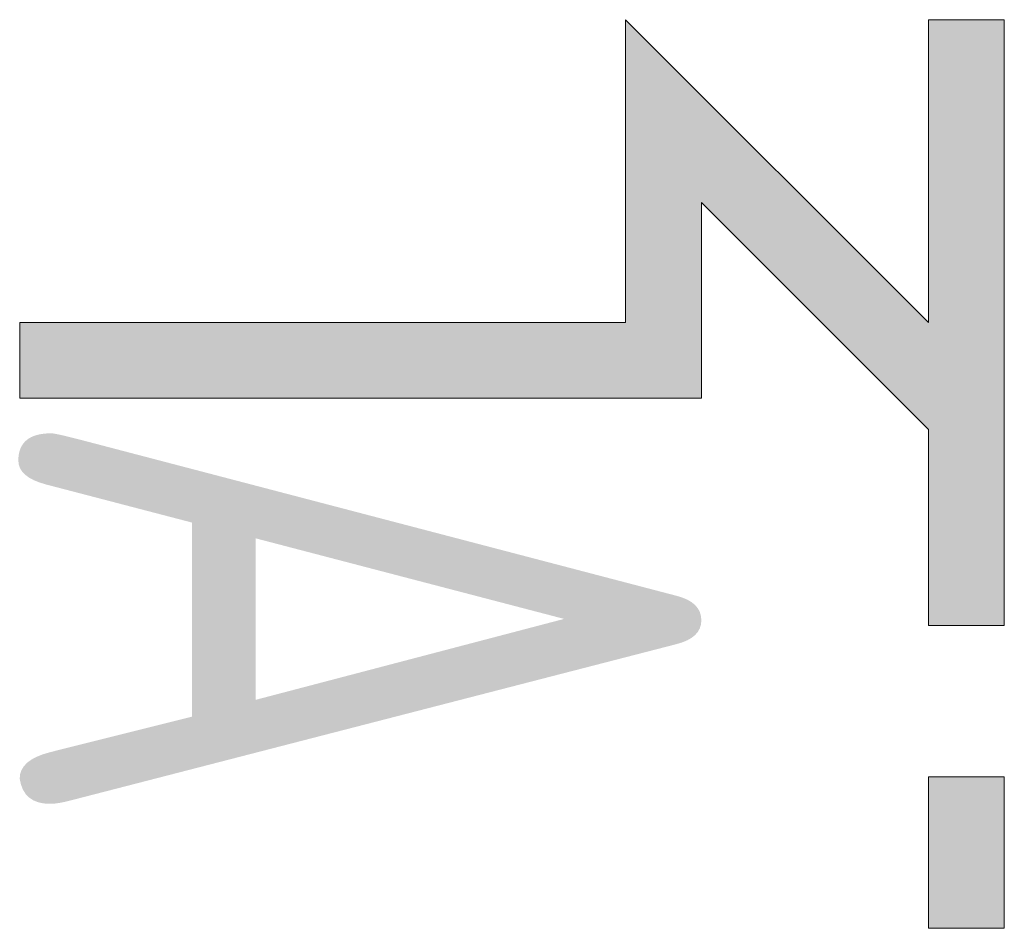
# Model space of a CAD drawing. Header units: millimetres. Extents: x -20688 to 44066, y -7315 to 67290.
# Tile 75 of 75: x 34203 to 34492, y 62008 to 62275. Entities that reach past the tile are written whole.
import ezdxf
from ezdxf.enums import TextEntityAlignment as Align

# ---------------------------------------------------------------- set-up
doc = ezdxf.new("R2010")
doc.units = ezdxf.units.MM
doc.layers.add('VZT_50 POPIS - OBECNE', color=7, linetype='Continuous', lineweight=13)
doc.styles.add('EVORA_125', font='isocp.shx', dxfattribs={"width": 0.6, "height": 125})

msp = doc.modelspace()

# ---------------------------------------------------------------- hatches: boundary and pattern name
at = {"layer": 'VZT_50 POPIS - OBECNE'}
h = msp.add_hatch(color=256, dxfattribs=at)
h.dxf.hatch_style = 1
h.paths.add_polyline_path([(34203.2, 62164), (34203.2, 62186.22), (34380.98, 62186.22), (34380.98, 62275.11), (34469.87, 62186.22), (34469.87, 62275.11), (34492.09, 62275.11), (34492.09, 62097.33), (34469.87, 62097.33), (34469.87, 62154.79), (34403.2, 62221.46), (34403.2, 62164)])
h.paths.add_polyline_path([(34469.87, 62008.44), (34469.87, 62052.89), (34492.09, 62052.89), (34492.09, 62008.44)])

# ---------------------------------------------------------------- linework, layer by layer
for points in [[(34469.87, 62186.22), (34380.98, 62275.11), (34380.98, 62186.22), (34203.2, 62186.22)], [(34203.2, 62186.22), (34203.2, 62164), (34403.2, 62164), (34403.2, 62221.46), (34469.87, 62154.79), (34469.87, 62097.33), (34492.09, 62097.33), (34492.09, 62275.11), (34469.87, 62275.11)], [(34469.87, 62275.11), (34469.87, 62186.22)], [(34469.87, 62052.89), (34469.87, 62008.44), (34492.09, 62008.44), (34492.09, 62052.89), (34469.87, 62052.89)]]:
    msp.add_lwpolyline(points, dxfattribs=at)

# ---------------------------------------------------------------- texts
at = {"layer": 'VZT_50 POPIS - OBECNE', "style": 'EVORA_125', "width": 0.8}
msp.add_attdef('A', text='A', height=200, rotation=270, dxfattribs=at).set_placement((34143.2, 62164), align=Align.BOTTOM_LEFT)

doc.saveas('drawing.dxf')
